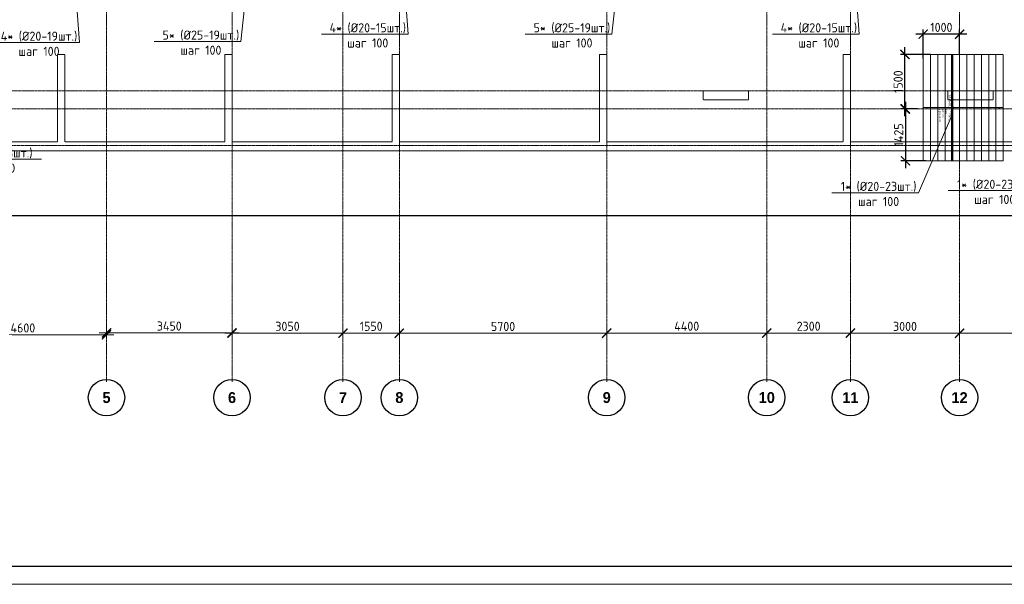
# Model space of a CAD drawing. Header units: millimetres. Extents: x -56135 to 1694203, y -446411 to -23139.
# Tile 127 of 256: x 683227 to 710294, y -140264 to -124746. Entities that reach past the tile are written whole.
import ezdxf
from ezdxf import colors
from ezdxf.entities.mleader import LeaderData, LeaderLine
from ezdxf.enums import TextEntityAlignment as Align
from ezdxf.math import Vec2, Vec3

# ---------------------------------------------------------------- set-up
doc = ezdxf.new("R2010")
doc.units = ezdxf.units.MM
doc.set_wipeout_variables(frame=1)
for name, pattern in [('01 Штриховая _4 мм_', [6, 3.5, -2.5]), ('______5', [1100, 800, -100, 100, -100]), ('GOST2.303 4', [7, 5, -2, 0]), ('осевая', [50.8, 31.75, -6.35, 6.35, -6.35])]:
    doc.linetypes.add(name, pattern=pattern)
for name, color, linetype, lineweight in [('0 Фундамент', 5, 'Continuous', 30), ('АрмСтер', 2, 'Continuous', 50), ('контур распр. стерхней', 2, 'GOST2.303 4', 20), ('Оси', 40, '______5', 18), ('подоснова', 151, 'Continuous', 5), ('РАЗМЕРЫ', 1, 'Continuous', 9), ('СТЕНЫ', 3, 'Continuous', 30), ('ТОНКИЕ', 7, 'Continuous', 9)]:
    doc.layers.add(name, color=color, linetype=linetype, lineweight=lineweight)
doc.layers.add('АрмСтер_атрибуты', color=2, linetype='Continuous', lineweight=0, plot=False)
doc.layers.add('АрмСтер_невид', color=8, linetype='Continuous', lineweight=0, plot=False)
doc.layers.add('ТОЛСТЫЕ_ОСНОВНЫЕ', color=6, linetype='Continuous')
doc.styles.add('Century Gothic', font='GOTHIC.TTF')
doc.styles.add('GOST-2.304_Type-B', font='GOST_Common.ttf')
doc.styles.get("Standard").update_dxf_attribs({"font": 'arial.ttf'})
doc.styles.add('Аннотативный', font='arial.ttf')
doc.dimstyles.new('СПДС', dxfattribs={"dimscale": 100, "dimtxt": 2.5, "dimasz": 2.5, "dimexe": 1.25, "dimexo": 0, "dimtad": 1, "dimdec": 0, "dimtxsty": 'GOST-2.304_Type-B', "dimblk": 'ARCHTICK', "dimcen": 2.5, "dimdle": 2, "dimadec": 0, "dimazin": 2, "dimtfac": 0.75, "dimtdec": 0, "dimtmove": 1, "dimatfit": 3, "dimfxl": 1, "dimtolj": 1, "dimarcsym": 1})

# ---------------------------------------------------------------- blocks, each defined once
blk = doc.blocks.new('NSY101')
at = {"color": 0, "linetype": 'ByBlock', "lineweight": -2}
blk.add_circle((0, 0), 50, dxfattribs=at)
blk = doc.blocks.new('_ArchTick')
at = {"color": 0, "linetype": 'ByBlock', "const_width": 0.15}
blk.add_lwpolyline([(-0.5, -0.5), (0.5, 0.5)], dxfattribs=at)
blk = doc.blocks.new('*D1006')
at = {"layer": 'DEFPOINTS', "color": 0, "transparency": 16777216}
for p in [(483205, -133602), (487805, -133602), (487805, -133678)]:
    blk.add_point(p, dxfattribs=at)
at = {"layer": 'РАЗМЕРЫ', "color": 0, "lineweight": -2, "transparency": 16777216}
for p, q in [((483005, -133602), (488005, -133602)), ((483205, -133602), (483205, -133727)), ((487805, -133678), (487805, -133477))]:
    blk.add_line(p, q, dxfattribs=at)
at = {"layer": 'РАЗМЕРЫ', "color": 0, "lineweight": -2, "transparency": 16777216, "xscale": 250, "yscale": 250, "zscale": 250, "rotation": 180}
blk.add_blockref('_ArchTick', (483205, -133602), dxfattribs=at)
at = {"layer": 'РАЗМЕРЫ', "color": 0, "lineweight": -2, "transparency": 16777216, "xscale": 250, "yscale": 250, "zscale": 250}
blk.add_blockref('_ArchTick', (487805, -133602), dxfattribs=at)
at = {"layer": 'РАЗМЕРЫ', "color": 0, "transparency": 16777216, "insert": (485505, -133414), "char_height": 250, "attachment_point": 5, "style": 'GOST-2.304_Type-B'}
blk.add_mtext('\\A1;4600', dxfattribs=at)
blk = doc.blocks.new('*D1007')
at = {"layer": 'DEFPOINTS', "color": 0, "transparency": 16777216}
for p in [(487805, -133678), (491255, -133549), (491255, -133859)]:
    blk.add_point(p, dxfattribs=at)
at = {"layer": 'РАЗМЕРЫ', "color": 0, "lineweight": -2, "transparency": 16777216}
for p, q in [((487805, -133678), (487805, -133424)), ((491255, -133859), (491255, -133424)), ((487605, -133549), (491455, -133549))]:
    blk.add_line(p, q, dxfattribs=at)
at = {"layer": 'РАЗМЕРЫ', "color": 0, "lineweight": -2, "transparency": 16777216, "xscale": 250, "yscale": 250, "zscale": 250, "rotation": 180}
blk.add_blockref('_ArchTick', (487805, -133549), dxfattribs=at)
at = {"layer": 'РАЗМЕРЫ', "color": 0, "lineweight": -2, "transparency": 16777216, "xscale": 250, "yscale": 250, "zscale": 250}
blk.add_blockref('_ArchTick', (491255, -133549), dxfattribs=at)
at = {"layer": 'РАЗМЕРЫ', "color": 0, "transparency": 16777216, "insert": (489530, -133362), "char_height": 250, "attachment_point": 5, "style": 'GOST-2.304_Type-B'}
blk.add_mtext('\\A1;3450', dxfattribs=at)
blk = doc.blocks.new('*D1008')
at = {"layer": 'DEFPOINTS', "color": 0, "transparency": 16777216}
for p in [(494305, -133557), (491255, -133859), (494305, -133774)]:
    blk.add_point(p, dxfattribs=at)
at = {"layer": 'РАЗМЕРЫ', "color": 0, "lineweight": -2, "transparency": 16777216}
for p, q in [((491255, -133859), (491255, -133432)), ((494305, -133774), (494305, -133432)), ((491055, -133557), (494505, -133557))]:
    blk.add_line(p, q, dxfattribs=at)
at = {"layer": 'РАЗМЕРЫ', "color": 0, "lineweight": -2, "transparency": 16777216, "xscale": 250, "yscale": 250, "zscale": 250, "rotation": 180}
blk.add_blockref('_ArchTick', (491255, -133557), dxfattribs=at)
at = {"layer": 'РАЗМЕРЫ', "color": 0, "lineweight": -2, "transparency": 16777216, "xscale": 250, "yscale": 250, "zscale": 250}
blk.add_blockref('_ArchTick', (494305, -133557), dxfattribs=at)
at = {"layer": 'РАЗМЕРЫ', "color": 0, "transparency": 16777216, "insert": (492780, -133369), "char_height": 250, "attachment_point": 5, "style": 'GOST-2.304_Type-B'}
blk.add_mtext('\\A1;3050', dxfattribs=at)
blk = doc.blocks.new('*D1009')
at = {"layer": 'DEFPOINTS', "color": 0, "transparency": 16777216}
for p in [(495855, -133557), (494305, -133774), (495855, -133821)]:
    blk.add_point(p, dxfattribs=at)
at = {"layer": 'РАЗМЕРЫ', "color": 0, "lineweight": -2, "transparency": 16777216}
for p, q in [((494305, -133774), (494305, -133432)), ((495855, -133821), (495855, -133432)), ((494105, -133557), (496055, -133557))]:
    blk.add_line(p, q, dxfattribs=at)
at = {"layer": 'РАЗМЕРЫ', "color": 0, "lineweight": -2, "transparency": 16777216, "xscale": 250, "yscale": 250, "zscale": 250, "rotation": 180}
blk.add_blockref('_ArchTick', (494305, -133557), dxfattribs=at)
at = {"layer": 'РАЗМЕРЫ', "color": 0, "lineweight": -2, "transparency": 16777216, "xscale": 250, "yscale": 250, "zscale": 250}
blk.add_blockref('_ArchTick', (495855, -133557), dxfattribs=at)
at = {"layer": 'РАЗМЕРЫ', "color": 0, "transparency": 16777216, "insert": (495080, -133369), "char_height": 250, "attachment_point": 5, "style": 'GOST-2.304_Type-B'}
blk.add_mtext('\\A1;1550', dxfattribs=at)
blk = doc.blocks.new('*D1010')
at = {"layer": 'DEFPOINTS', "color": 0, "transparency": 16777216}
for p in [(501555, -133561), (495855, -133821), (501555, -133840)]:
    blk.add_point(p, dxfattribs=at)
at = {"layer": 'РАЗМЕРЫ', "color": 0, "lineweight": -2, "transparency": 16777216}
for p, q in [((495855, -133821), (495855, -133436)), ((501555, -133840), (501555, -133436)), ((495655, -133561), (501755, -133561))]:
    blk.add_line(p, q, dxfattribs=at)
at = {"layer": 'РАЗМЕРЫ', "color": 0, "lineweight": -2, "transparency": 16777216, "xscale": 250, "yscale": 250, "zscale": 250, "rotation": 180}
blk.add_blockref('_ArchTick', (495855, -133561), dxfattribs=at)
at = {"layer": 'РАЗМЕРЫ', "color": 0, "lineweight": -2, "transparency": 16777216, "xscale": 250, "yscale": 250, "zscale": 250}
blk.add_blockref('_ArchTick', (501555, -133561), dxfattribs=at)
at = {"layer": 'РАЗМЕРЫ', "color": 0, "transparency": 16777216, "insert": (498705, -133373), "char_height": 250, "attachment_point": 5, "style": 'GOST-2.304_Type-B'}
blk.add_mtext('\\A1;5700', dxfattribs=at)
blk = doc.blocks.new('*D1011')
at = {"layer": 'DEFPOINTS', "color": 0, "transparency": 16777216}
for p in [(505955, -133554), (501555, -133840), (505955, -133736)]:
    blk.add_point(p, dxfattribs=at)
at = {"layer": 'РАЗМЕРЫ', "color": 0, "lineweight": -2, "transparency": 16777216}
for p, q in [((501555, -133840), (501555, -133429)), ((505955, -133736), (505955, -133429)), ((501355, -133554), (506155, -133554))]:
    blk.add_line(p, q, dxfattribs=at)
at = {"layer": 'РАЗМЕРЫ', "color": 0, "lineweight": -2, "transparency": 16777216, "xscale": 250, "yscale": 250, "zscale": 250, "rotation": 180}
blk.add_blockref('_ArchTick', (501555, -133554), dxfattribs=at)
at = {"layer": 'РАЗМЕРЫ', "color": 0, "lineweight": -2, "transparency": 16777216, "xscale": 250, "yscale": 250, "zscale": 250}
blk.add_blockref('_ArchTick', (505955, -133554), dxfattribs=at)
at = {"layer": 'РАЗМЕРЫ', "color": 0, "transparency": 16777216, "insert": (503755, -133366), "char_height": 250, "attachment_point": 5, "style": 'GOST-2.304_Type-B'}
blk.add_mtext('\\A1;4400', dxfattribs=at)
blk = doc.blocks.new('*D1012')
at = {"layer": 'DEFPOINTS', "color": 0, "transparency": 16777216}
for p in [(508255, -133554), (505955, -133736), (508255, -133793)]:
    blk.add_point(p, dxfattribs=at)
at = {"layer": 'РАЗМЕРЫ', "color": 0, "lineweight": -2, "transparency": 16777216}
for p, q in [((505955, -133736), (505955, -133429)), ((508255, -133793), (508255, -133429)), ((505755, -133554), (508455, -133554))]:
    blk.add_line(p, q, dxfattribs=at)
at = {"layer": 'РАЗМЕРЫ', "color": 0, "lineweight": -2, "transparency": 16777216, "xscale": 250, "yscale": 250, "zscale": 250, "rotation": 180}
blk.add_blockref('_ArchTick', (505955, -133554), dxfattribs=at)
at = {"layer": 'РАЗМЕРЫ', "color": 0, "lineweight": -2, "transparency": 16777216, "xscale": 250, "yscale": 250, "zscale": 250}
blk.add_blockref('_ArchTick', (508255, -133554), dxfattribs=at)
at = {"layer": 'РАЗМЕРЫ', "color": 0, "transparency": 16777216, "insert": (507105, -133366), "char_height": 250, "attachment_point": 5, "style": 'GOST-2.304_Type-B'}
blk.add_mtext('\\A1;2300', dxfattribs=at)
blk = doc.blocks.new('*D1013')
at = {"layer": 'DEFPOINTS', "color": 0, "transparency": 16777216}
for p in [(511255, -133558), (508255, -133793), (511255, -133811)]:
    blk.add_point(p, dxfattribs=at)
at = {"layer": 'РАЗМЕРЫ', "color": 0, "lineweight": -2, "transparency": 16777216}
for p, q in [((508255, -133793), (508255, -133433)), ((511255, -133811), (511255, -133433)), ((508055, -133558), (511455, -133558))]:
    blk.add_line(p, q, dxfattribs=at)
at = {"layer": 'РАЗМЕРЫ', "color": 0, "lineweight": -2, "transparency": 16777216, "xscale": 250, "yscale": 250, "zscale": 250, "rotation": 180}
blk.add_blockref('_ArchTick', (508255, -133558), dxfattribs=at)
at = {"layer": 'РАЗМЕРЫ', "color": 0, "lineweight": -2, "transparency": 16777216, "xscale": 250, "yscale": 250, "zscale": 250}
blk.add_blockref('_ArchTick', (511255, -133558), dxfattribs=at)
at = {"layer": 'РАЗМЕРЫ', "color": 0, "transparency": 16777216, "insert": (509755, -133371), "char_height": 250, "attachment_point": 5, "style": 'GOST-2.304_Type-B'}
blk.add_mtext('\\A1;3000', dxfattribs=at)
blk = doc.blocks.new('*D1014')
at = {"layer": 'DEFPOINTS', "color": 0, "transparency": 16777216}
for p in [(515055, -133560), (511255, -133811), (515055, -134097)]:
    blk.add_point(p, dxfattribs=at)
at = {"layer": 'РАЗМЕРЫ', "color": 0, "lineweight": -2, "transparency": 16777216}
for p, q in [((511255, -133811), (511255, -133435)), ((515055, -134097), (515055, -133435)), ((511055, -133560), (515255, -133560))]:
    blk.add_line(p, q, dxfattribs=at)
at = {"layer": 'РАЗМЕРЫ', "color": 0, "lineweight": -2, "transparency": 16777216, "xscale": 250, "yscale": 250, "zscale": 250, "rotation": 180}
blk.add_blockref('_ArchTick', (511255, -133560), dxfattribs=at)
at = {"layer": 'РАЗМЕРЫ', "color": 0, "lineweight": -2, "transparency": 16777216, "xscale": 250, "yscale": 250, "zscale": 250}
blk.add_blockref('_ArchTick', (515055, -133560), dxfattribs=at)
at = {"layer": 'РАЗМЕРЫ', "color": 0, "transparency": 16777216, "insert": (513155, -133372), "char_height": 250, "attachment_point": 5, "style": 'GOST-2.304_Type-B'}
blk.add_mtext('\\A1;3800', dxfattribs=at)
blk = doc.blocks.new('*U43')
at = {"layer": 'ТОЛСТЫЕ_ОСНОВНЫЕ', "color": 6}
blk.add_lwpolyline([(20, 5), (886, 5), (886, 415), (20, 415)], close=True, dxfattribs=at)
at = {"layer": 'ТОНКИЕ'}
blk.add_lwpolyline([(0, 0), (891, 0), (891, 420), (0, 420)], close=True, dxfattribs=at)
blk = doc.blocks.new('_None')
blk = doc.blocks.new('*U1126')
at = {"layer": 'АрмСтер_невид', "ltscale": 100}
for p, q in [((-1463, 1400), (1462, 1400)), ((-1463, 1200), (1462, 1200)), ((-1463, 1000), (1462, 1000)), ((-1463, 800), (1462, 800)), ((-1463, 600), (1462, 600)), ((-1463, 400), (1462, 400)), ((-1463, 200), (1462, 200)), ((-1463, -200), (1462, -200)), ((-1463, -400), (1462, -400)), ((-1463, -600), (1462, -600)), ((-1463, -800), (1462, -800))]:
    blk.add_line(p, q, dxfattribs=at)
at = {"layer": 'РАЗМЕРЫ'}
for p, q in [((112, 1400), (-112, 1400)), ((112, -800), (-112, -800))]:
    blk.add_line(p, q, dxfattribs=at)
at = {"layer": 'РАЗМЕРЫ', "ltscale": 15}
blk.add_line((0, -800), (0, 1400), dxfattribs=at)
at = {"layer": 'РАЗМЕРЫ'}
for points in [[(0, 1400), (21, 1275), (-21, 1275)], [(0, -800), (21, -675), (-21, -675)]]:
    blk.add_solid(points, dxfattribs=at)
at = {"layer": 'АрмСтер_атрибуты', "color": 215, "ltscale": 15, "style": 'Аннотативный'}
for s, p in [('шаг', (51, -194)), ('n=', (51, -285)), ('Lр=', (50, -368))]:
    blk.add_text(s, height=50, dxfattribs=at).set_placement(p)
at = {"layer": 'АрмСтер_атрибуты', "color": 215, "style": 'Аннотативный'}
for tag, p, flags in [('КОЛ', (138, -285), 8), ('ШАГ', (191, -194), 10), ('ШИРИНА', (173, -368), 8)]:
    blk.add_attdef(tag, p, '', height=50, dxfattribs=dict(at, flags=flags))
at = {"layer": 'АрмСтер_атрибуты', "flags": 9}
for tag, p in [('ОБОЗНАЧЕНИЕ', (-1034, -1124)), ('МАССА', (-1034, -1010))]:
    blk.add_attdef(tag, p, '', height=75, dxfattribs=at)
at = {"linetype": 'Continuous', "lineweight": 0}
blk.add_wipeout([(35, 0), (28, 21), (11, 33), (-11, 33), (-28, 21), (-35, 0), (-28, -21), (-11, -33), (11, -33), (28, -21)], dxfattribs=at)
at = {"color": 0, "linetype": 'ByBlock', "lineweight": -2, "ltscale": 100}
blk.add_line((-1463, 0), (1462, 0), dxfattribs=at)
at = {"layer": 'АрмСтер_невид', "ltscale": 100}
blk.add_line((-1463, 0), (1462, 0), dxfattribs=at)
at = {"layer": 'РАЗМЕРЫ'}
blk.add_circle((0, 0), 35, dxfattribs=at)
at = {"layer": 'АрмСтер_атрибуты', "style": 'Аннотативный', "flags": 8}
blk.add_attdef('ПОЗ', (110, 30), '', height=75, dxfattribs=at)
blk.add_attdef('НАИМЕНОВАНИЕ', text='', height=75, dxfattribs=at).set_placement((0, -29), align=Align.TOP_CENTER)
blk = doc.blocks.new('*D1353')
at = {"layer": 'DEFPOINTS', "color": 0, "transparency": 16777216}
for p in [(707906, -127199), (707577, -128624), (708134, -128624)]:
    blk.add_point(p, dxfattribs=at)
at = {"layer": 'РАЗМЕРЫ', "color": 0, "lineweight": -2, "transparency": 16777216}
for p, q in [((707906, -127199), (707452, -127199)), ((707577, -126999), (707577, -128824)), ((708134, -128624), (707452, -128624))]:
    blk.add_line(p, q, dxfattribs=at)
at = {"layer": 'РАЗМЕРЫ', "color": 0, "lineweight": -2, "transparency": 16777216, "xscale": 250, "yscale": 250, "zscale": 250}
for p, rotation in [((707577, -127199), 90), ((707577, -128624), 270)]:
    blk.add_blockref('_ArchTick', p, dxfattribs=dict(at, rotation=rotation))
at = {"layer": 'РАЗМЕРЫ', "color": 0, "transparency": 16777216, "insert": (707390, -127912), "char_height": 250, "attachment_point": 5, "rotation": 90, "style": 'GOST-2.304_Type-B'}
blk.add_mtext('\\A1;1425', dxfattribs=at)
blk = doc.blocks.new('*D1354')
at = {"layer": 'DEFPOINTS', "color": 0, "transparency": 16777216}
for p in [(707564, -125699), (708264, -125699), (707906, -127199)]:
    blk.add_point(p, dxfattribs=at)
at = {"layer": 'РАЗМЕРЫ', "color": 0, "lineweight": -2, "transparency": 16777216}
for p, q in [((707564, -127399), (707564, -125499)), ((708264, -125699), (707439, -125699)), ((707906, -127199), (707439, -127199))]:
    blk.add_line(p, q, dxfattribs=at)
at = {"layer": 'РАЗМЕРЫ', "color": 0, "lineweight": -2, "transparency": 16777216, "xscale": 250, "yscale": 250, "zscale": 250}
for p, rotation in [((707564, -125699), 90), ((707564, -127199), 270)]:
    blk.add_blockref('_ArchTick', p, dxfattribs=dict(at, rotation=rotation))
at = {"layer": 'РАЗМЕРЫ', "color": 0, "transparency": 16777216, "insert": (707376, -126449), "char_height": 250, "attachment_point": 5, "rotation": 90, "style": 'GOST-2.304_Type-B'}
blk.add_mtext('\\A1;1500', dxfattribs=at)
blk = doc.blocks.new('*D1355')
at = {"layer": 'DEFPOINTS', "color": 0, "transparency": 16777216}
for p in [(708064, -125143), (708064, -125813), (709064, -125699)]:
    blk.add_point(p, dxfattribs=at)
at = {"layer": 'РАЗМЕРЫ', "color": 0, "lineweight": -2, "transparency": 16777216}
for p, q in [((708064, -125813), (708064, -125018)), ((709064, -125699), (709064, -125018)), ((709264, -125143), (707864, -125143))]:
    blk.add_line(p, q, dxfattribs=at)
at = {"layer": 'РАЗМЕРЫ', "color": 0, "lineweight": -2, "transparency": 16777216, "xscale": 250, "yscale": 250, "zscale": 250, "rotation": 180}
blk.add_blockref('_ArchTick', (708064, -125143), dxfattribs=at)
at = {"layer": 'РАЗМЕРЫ', "color": 0, "lineweight": -2, "transparency": 16777216, "xscale": 250, "yscale": 250, "zscale": 250}
blk.add_blockref('_ArchTick', (709064, -125143), dxfattribs=at)
at = {"layer": 'РАЗМЕРЫ', "color": 0, "transparency": 16777216, "insert": (708564, -124956), "char_height": 250, "attachment_point": 5, "style": 'GOST-2.304_Type-B'}
blk.add_mtext('\\A1;1000', dxfattribs=at)
blk = doc.blocks.new('стены  тп')
at = {"layer": 'СТЕНЫ', "color": 251, "linetype": '01 Штриховая _4 мм_', "lineweight": 0, "true_color": 0x636466}
for p, q in [((554912, -336026, 3100), (554712, -336026, 3100)), ((554712, -336026, 3100), (554712, -338426, 3100)), ((554912, -338426, 3100), (554912, -336026, 3100)), ((559392, -336026, 3100), (559312, -336026, 3100)), ((559312, -336026, 3100), (559312, -338426, 3100)), ((559512, -336026, 3100), (559392, -336026, 3100)), ((559512, -336146, 3100), (559512, -336026, 3100)), ((559512, -338426, 3100), (559512, -336146, 3100)), ((564112, -336026, 3100), (563912, -336026, 3100)), ((563912, -336026, 3100), (563912, -336146, 3100)), ((563912, -336146, 3100), (563912, -338426, 3100)), ((564112, -336146, 3100), (564112, -336026, 3100)), ((564112, -338426, 3100), (564112, -336146, 3100)), ((569692, -336026, 3100), (569612, -336026, 3100)), ((569612, -336026, 3100), (569612, -336146, 3100)), ((569612, -336146, 3100), (569612, -338426, 3100)), ((569812, -336026, 3100), (569692, -336026, 3100)), ((569812, -338426, 3100), (569812, -336026, 3100)), ((576512, -336026, 3100), (576312, -336026, 3100)), ((576312, -336026, 3100), (576312, -336146, 3100)), ((576312, -336146, 3100), (576312, -338426, 3100)), ((576512, -336146, 3100), (576512, -336026, 3100)), ((576512, -338426, 3100), (576512, -336146, 3100)), ((572713, -337026, 3100), (572463, -337026, 3100)), ((572463, -337026, 3100), (572463, -337276, 3100)), ((572833, -337026, 3100), (572713, -337026, 3100)), ((573713, -337026, 3100), (572833, -337026, 3100)), ((573713, -337276, 3100), (573713, -337026, 3100)), ((579312, -337026, 3100), (579187, -337026, 3100)), ((579187, -337026, 3100), (579187, -337276, 3100)), ((580192, -337026, 3100), (579312, -337026, 3100)), ((580312, -337026, 3100), (580192, -337026, 3100)), ((580437, -337026, 3100), (580312, -337026, 3100)), ((580437, -337276, 3100), (580437, -337026, 3100)), ((572463, -337276, 3100), (572713, -337276, 3100)), ((572713, -337276, 3100), (573543, -337276, 3100)), ((573543, -337276, 3100), (573663, -337276, 3100)), ((573663, -337276, 3100), (573713, -337276, 3100)), ((579187, -337276, 3100), (579312, -337276, 3100)), ((579312, -337276, 3100), (580192, -337276, 3100)), ((580192, -337276, 3100), (580312, -337276, 3100)), ((580312, -337276, 3100), (580437, -337276, 3100)), ((554712, -338426, 3100), (546812, -338426, 3100)), ((559312, -338426, 3100), (554912, -338426, 3100)), ((560912, -338426, 3100), (559512, -338426, 3100)), ((561032, -338426, 3100), (560912, -338426, 3100)), ((562432, -338426, 3100), (561032, -338426, 3100)), ((562552, -338426, 3100), (562432, -338426, 3100)), ((563912, -338426, 3100), (562552, -338426, 3100)), ((565812, -338426, 3100), (564112, -338426, 3100)), ((565932, -338426, 3100), (565812, -338426, 3100)), ((567632, -338426, 3100), (565932, -338426, 3100)), ((567752, -338426, 3100), (567632, -338426, 3100)), ((569612, -338426, 3100), (567752, -338426, 3100)), ((573542, -338426, 3100), (569812, -338426, 3100)), ((573662, -338426, 3100), (573542, -338426, 3100)), ((576312, -338426, 3100), (573662, -338426, 3100)), ((578212, -338426, 3100), (576512, -338426, 3100)), ((578332, -338426, 3100), (578212, -338426, 3100)), ((580192, -338426, 3100), (578332, -338426, 3100)), ((580312, -338426, 3100), (580192, -338426, 3100)), ((583112, -338426, 3100), (580312, -338426, 3100)), ((552312, -338676, 3100), (561812, -338676, 3100)), ((561812, -338676, 3100), (562062, -338676, 3100)), ((562062, -338676, 3100), (563912, -338676, 3100)), ((563912, -338676, 3100), (564162, -338676, 3100)), ((564162, -338676, 3100), (589512, -338676, 3100))]:
    blk.add_line(p, q, dxfattribs=at)
blk = doc.blocks.new('оси 2.2-2.3')
at = {"layer": 'Оси', "color": 16, "linetype": 'осевая', "lineweight": 0, "transparency": 33554687}
for p, q in [((487804.9, -104267.9), (487804.9, -134893.5)), ((491254.9, -104267.9), (491254.9, -134893.5)), ((494304.9, -104267.9), (494304.9, -134893.5)), ((495854.9, -104267.9), (495854.9, -134893.5)), ((501554.9, -104267.9), (501554.9, -134893.5)), ((505954.9, -104267.9), (505954.9, -134893.5)), ((508254.9, -104267.9), (508254.9, -134893.5)), ((511254.9, -104267.9), (511254.9, -134893.5)), ((468653.8, -126895.4), (523707.4, -126895.4)), ((468076.3, -127395.4), (524372.9, -127395.4)), ((468076.3, -128395.4), (524372.9, -128395.4))]:
    blk.add_line(p, q, dxfattribs=at)
at = {"layer": 'Оси', "color": 16, "linetype": 'Continuous', "lineweight": 25, "transparency": 33554687, "xscale": 9.999999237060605, "yscale": 9.999999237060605, "zscale": 9.999999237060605}
for p in [(487804.4, -135329.4), (491254.4, -135329.4), (494304.4, -135329.4), (495854.4, -135329.4), (501554.4, -135329.4), (505954.4, -135329.4), (508254.4, -135329.4), (511254.4, -135329.4)]:
    blk.add_blockref('NSY101', p, dxfattribs=at)
at = {"layer": 'Оси', "color": 16, "linetype": 'Continuous', "lineweight": 25, "transparency": 33554687, "char_height": 300, "attachment_point": 5, "style": 'Century Gothic'}
for s, insert, width in [('\\A1;{\\fCentury Gothic|i0|b1;\\H300.000000;\\W1.000000;\\C16;5}\\P', (487804.4, -135329.4), 385), ('\\A1;{\\fCentury Gothic|i0|b1;\\H300.000000;\\W1.000000;\\C16;6}\\P', (491254.4, -135329.4), 385), ('\\A1;{\\fCentury Gothic|i0|b1;\\H300.000000;\\W1.000000;\\C16;7}\\P', (494304.4, -135329.4), 385), ('\\A1;{\\fCentury Gothic|i0|b1;\\H300.000000;\\W1.000000;\\C16;8}\\P', (495854.4, -135329.4), 385), ('\\A1;{\\fCentury Gothic|i0|b1;\\H300.000000;\\W1.000000;\\C16;9}\\P', (501554.4, -135329.4), 385), ('\\A1;{\\fCentury Gothic|i0|b1;\\H300.000000;\\W1.000000;\\C16;10}\\P', (505954.4, -135329.4), 620), ('\\A1;{\\fCentury Gothic|i0|b1;\\H300.000000;\\W1.000000;\\C16;11}\\P', (508254.4, -135329.4), 620), ('\\A1;{\\fCentury Gothic|i0|b1;\\H300.000000;\\W1.000000;\\C16;12}\\P', (511254.4, -135329.4), 620)]:
    blk.add_mtext(s, dxfattribs=dict(at, insert=insert, width=width))
at = {"layer": 'РАЗМЕРЫ', "color": 1}
for base, p1, p2, picture, middle in [((487804.9, -133601.8), (483204.9, -133601.8), (487804.9, -133678.2), '*D1006', (485504.9, -133414.3)), ((491254.9, -133549.1), (487804.9, -133678.2), (491254.9, -133859), '*D1007', (489529.9, -133361.6)), ((494304.9, -133556.8), (491254.9, -133859), (494304.9, -133773.7), '*D1008', (492779.9, -133369.3)), ((495854.9, -133556.8), (494304.9, -133773.7), (495854.9, -133821.2), '*D1009', (495079.9, -133369.3)), ((501554.9, -133560.6), (495854.9, -133821.2), (501554.9, -133840.5), '*D1010', (498704.9, -133373.1)), ((505954.9, -133553.8), (501554.9, -133840.5), (505954.9, -133736.2), '*D1011', (503754.9, -133366.3)), ((508254.9, -133553.8), (505954.9, -133736.2), (508254.9, -133793.3), '*D1012', (507104.9, -133366.3)), ((511254.9, -133558.4), (508254.9, -133793.3), (511254.9, -133811.5), '*D1013', (509754.9, -133370.9)), ((515054.9, -133559.9), (511254.9, -133811.5), (515054.9, -134096.6), '*D1014', (513154.9, -133372.4))]:
    dim = blk.add_linear_dim(base=base, p1=p1, p2=p2, dimstyle='СПДС', dxfattribs=at)
    dim.commit()
    dim.dimension.update_dxf_attribs({"geometry": picture, "text_midpoint": middle})

msp = doc.modelspace()

# ---------------------------------------------------------------- linework, layer by layer
at = {"layer": '0 Фундамент'}
msp.add_lwpolyline([(671964.1, -105949.2), (671964.1, -130129.2), (719614.1, -130129.2), (719614.1, -126049.2), (721094.1, -126049.2), (721094.1, -117449.2), (719614.1, -117449.2), (719614.1, -105949.2), (671964.1, -105949.2)], dxfattribs=at)
at = {"layer": 'контур распр. стерхней', "linetype": '01 Штриховая _4 мм_'}
msp.add_lwpolyline([(708064.3, -128624.2), (708064.3, -125699.2), (710264.3, -125699.2), (710264.3, -128624.2)], close=True, dxfattribs=at)

# ---------------------------------------------------------------- block references
at = {"xscale": 100, "yscale": 100, "zscale": 100}
msp.add_blockref('*U43', (661089.5, -140263.7), dxfattribs=at)
at = {"layer": 'РАЗМЕРЫ', "color": 1}
msp.add_blockref('оси 2.2-2.3', (197809.4, 196.2), dxfattribs=at)

# ---------------------------------------------------------------- leaders
at = {"layer": 'подоснова', "color": 6, "ltscale": 0.3}
ml = msp.add_multileader_mtext('Standard', dxfattribs=at)
ml.set_content('5* (%%C25-19шт.)\\Pшаг 100', color=6, style='GOST-2.304_Type-B')
ml.set_leader_properties(color=256, linetype='ByLayer', lineweight=15)
ml.set_arrow_properties(name='NONE')
ml.build(insert=Vec2(0, 0))
ml.multileader.update_dxf_attribs({"text_left_attachment_type": 6, "text_right_attachment_type": 6, "dogleg_length": 0.1, "arrow_head_size": 18})
ctx = ml.context
ctx.base_point, ctx.char_height, ctx.arrow_head_size, ctx.landing_gap_size, ctx.plane_origin = Vec3(687110.1, -125343.3, 3.6), 250, 18, 20, Vec3(679003.2, -123042.2, 3.6)
ctx.left_attachment, ctx.right_attachment, ctx.text_align_type = 6, 6, 1
notes = []
notes.append((ctx, [(1, (1, 1, 0), (689307.1, -125343.3, 3.6), (-1, 0), 0.1, [(0, [(689664.3, -122061.7, 3.6)], 0, [])])]))
ctx.mtext.insert, ctx.mtext.alignment, ctx.mtext.flow_direction = Vec3(688208.5, -125043.3, 3.6), 2, 5
ml = msp.add_multileader_mtext('Standard', dxfattribs=at)
ml.set_content('4* (%%C20-15шт.)\\Pшаг 100', color=6, style='GOST-2.304_Type-B')
ml.set_leader_properties(color=256, linetype='ByLayer', lineweight=15)
ml.set_arrow_properties(name='NONE')
ml.build(insert=Vec2(0, 0))
ml.multileader.update_dxf_attribs({"text_left_attachment_type": 6, "text_right_attachment_type": 6, "dogleg_length": 0.1, "arrow_head_size": 18})
ctx = ml.context
ctx.base_point, ctx.char_height, ctx.arrow_head_size, ctx.landing_gap_size, ctx.plane_origin = Vec3(691685.1, -125143.3, 3.6), 250, 18, 20, Vec3(683603.2, -122842.2, 3.6)
ctx.left_attachment, ctx.right_attachment, ctx.text_align_type = 6, 6, 1
notes.append((ctx, [(1, (1, 1, 0), (693907.1, -125143.3, 3.6), (-1, 0), 0.1, [(0, [(693664.3, -121861.7, 3.6)], 0, [])])]))
ctx.mtext.insert, ctx.mtext.alignment, ctx.mtext.flow_direction = Vec3(692796, -124843.3, 3.6), 2, 5
ml = msp.add_multileader_mtext('Standard', dxfattribs=at)
ml.set_content('5* (%%C25-19шт.)\\Pшаг 100', color=6, style='GOST-2.304_Type-B')
ml.set_leader_properties(color=256, linetype='ByLayer', lineweight=15)
ml.set_arrow_properties(name='NONE')
ml.build(insert=Vec2(0, 0))
ml.multileader.update_dxf_attribs({"text_left_attachment_type": 6, "text_right_attachment_type": 6, "dogleg_length": 0.1, "arrow_head_size": 18})
ctx = ml.context
ctx.base_point, ctx.char_height, ctx.arrow_head_size, ctx.landing_gap_size, ctx.plane_origin = Vec3(697310.1, -125143.3, 3.6), 250, 18, 20, Vec3(689203.2, -122842.2, 3.6)
ctx.left_attachment, ctx.right_attachment, ctx.text_align_type = 6, 6, 1
notes.append((ctx, [(1, (1, 1, 0), (699507.1, -125143.3, 3.6), (-1, 0), 0.1, [(0, [(699864.3, -121861.7, 3.6)], 0, [])])]))
ctx.mtext.insert, ctx.mtext.alignment, ctx.mtext.flow_direction = Vec3(698408.5, -124843.3, 3.6), 2, 5
ml = msp.add_multileader_mtext('Standard', dxfattribs=at)
ml.set_content('4* (%%C20-15шт.)\\Pшаг 100', color=6, style='GOST-2.304_Type-B')
ml.set_leader_properties(color=256, linetype='ByLayer', lineweight=15)
ml.set_arrow_properties(name='NONE')
ml.build(insert=Vec2(0, 0))
ml.multileader.update_dxf_attribs({"text_left_attachment_type": 6, "text_right_attachment_type": 6, "dogleg_length": 0.1, "arrow_head_size": 18})
ctx = ml.context
ctx.base_point, ctx.char_height, ctx.arrow_head_size, ctx.landing_gap_size, ctx.plane_origin = Vec3(704085.1, -125143.3, 3.6), 250, 18, 20, Vec3(696003.2, -122842.2, 3.6)
ctx.left_attachment, ctx.right_attachment, ctx.text_align_type = 6, 6, 1
notes.append((ctx, [(1, (1, 1, 0), (706307.1, -125143.3, 3.6), (-1, 0), 0.1, [(0, [(706064.3, -121861.7, 3.6)], 0, [])])]))
ctx.mtext.insert, ctx.mtext.alignment, ctx.mtext.flow_direction = Vec3(705196, -124843.3, 3.6), 2, 5
ml = msp.add_multileader_mtext('Standard', dxfattribs=at)
ml.set_content('4* (%%C20-19шт.)\\Pшаг 100', color=6, style='GOST-2.304_Type-B')
ml.set_leader_properties(color=256, linetype='ByLayer', lineweight=15)
ml.set_arrow_properties(name='NONE')
ml.build(insert=Vec2(0, 0))
ml.multileader.update_dxf_attribs({"text_left_attachment_type": 6, "text_right_attachment_type": 6, "dogleg_length": 0.1, "arrow_head_size": 18})
ctx = ml.context
ctx.base_point, ctx.char_height, ctx.arrow_head_size, ctx.landing_gap_size, ctx.plane_origin = Vec3(682648.6, -125373.2, 7.1), 250, 18, 20, Vec3(674566.7, -123072, 7.1)
ctx.left_attachment, ctx.right_attachment, ctx.text_align_type = 6, 6, 1
notes.append((ctx, [(1, (1, 1, 0), (684870.5, -125373.2, 7.1), (-1, 0), 0.1, [(0, [(684627.8, -122091.5, 7.1)], 0, [])])]))
ctx.mtext.insert, ctx.mtext.alignment, ctx.mtext.flow_direction = Vec3(683759.5, -125073.2, 7.1), 2, 5
ml = msp.add_multileader_mtext('Standard', dxfattribs=at)
ml.set_content('1* (%%C20-23шт.)\\Pшаг 100', color=6, style='GOST-2.304_Type-B')
ml.set_leader_properties(color=256, linetype='ByLayer', lineweight=15)
ml.set_arrow_properties(name='NONE')
ml.build(insert=Vec2(0, 0))
ml.multileader.update_dxf_attribs({"text_left_attachment_type": 6, "text_right_attachment_type": 6, "dogleg_length": 0.1, "arrow_head_size": 18})
ctx = ml.context
ctx.base_point, ctx.char_height, ctx.arrow_head_size, ctx.landing_gap_size, ctx.plane_origin = Vec3(681442, -128582.7, 3.6), 250, 18, 20, Vec3(669017, -128298, 3.6)
ctx.left_attachment, ctx.right_attachment, ctx.text_align_type = 6, 6, 1
notes.append((ctx, [(0, (1, 1, 0), (681441.9, -128582.7, 3.6), (1, 0), 0.1, [(0, [(679078.1, -127317.5, 3.6)], 0, [])])]))
ctx.mtext.insert, ctx.mtext.alignment, ctx.mtext.flow_direction = Vec3(682540.4, -128282.7, 3.6), 2, 5
ml = msp.add_multileader_mtext('Standard', dxfattribs=at)
ml.set_content('1* (%%C20-23шт.)\\Pшаг 100', color=6, style='GOST-2.304_Type-B')
ml.set_leader_properties(color=256, linetype='ByLayer', lineweight=15)
ml.set_arrow_properties(name='NONE')
ml.build(insert=Vec2(0, 0))
ml.multileader.update_dxf_attribs({"text_left_attachment_type": 6, "text_right_attachment_type": 6, "dogleg_length": 0.1, "arrow_head_size": 18})
ctx = ml.context
ctx.base_point, ctx.char_height, ctx.arrow_head_size, ctx.landing_gap_size, ctx.plane_origin = Vec3(708933.7, -129443.9, 3.6), 250, 18, 20, Vec3(702417, -129298, 3.6)
ctx.left_attachment, ctx.right_attachment, ctx.text_align_type = 6, 6, 1
notes.append((ctx, [(1, (1, 1, 0), (711130.6, -129443.9, 3.6), (-1, 0), 0.1, [(0, [(712478.1, -128317.5, 3.6)], 0, [])])]))
ctx.mtext.insert, ctx.mtext.alignment, ctx.mtext.flow_direction = Vec3(710032.1, -129143.9, 3.6), 2, 5
for ctx, leaders in notes:
    for number, flags, end, landing, length, lines in leaders:
        leader = LeaderData()
        leader.index, (leader.has_last_leader_line, leader.has_dogleg_vector, leader.attachment_direction) = number, flags
        leader.last_leader_point, leader.dogleg_vector, leader.dogleg_length = Vec3(end), Vec3(landing), length
        for number, points, colour, breaks in lines:
            line = LeaderLine()
            line.index, line.vertices, line.color, line.breaks = number, Vec3.list(points), colors.encode_raw_color(colour), breaks
            leader.lines.append(line)
        ctx.leaders.append(leader)

# ---------------------------------------------------------------- next in the draw order: block references
at = {"layer": 'АрмСтер', "ltscale": 15}
ref = msp.add_blockref('*U1126', (708864.3, -127161.7), dxfattribs=dict(at, rotation=270))
ref.add_attrib('НАИМЕНОВАНИЕ', '12-A-III, L=2925', dxfattribs={"layer": 'АрмСтер_атрибуты', "height": 75, "rotation": 270, "style": 'Аннотативный', "flags": 8}).set_placement((708835, -127161.7), align=Align.TOP_CENTER)
ref.add_attrib('КОЛ', '12.0', (708579.2, -127299.7), dxfattribs={"layer": 'АрмСтер_атрибуты', "color": 215, "height": 50, "rotation": 270, "style": 'Аннотативный', "flags": 8})
ref.add_attrib('ШИРИНА', '2200.0', (708496.5, -127334.5), dxfattribs={"layer": 'АрмСтер_атрибуты', "color": 215, "height": 50, "rotation": 270, "style": 'Аннотативный', "flags": 8})

# ---------------------------------------------------------------- next in the draw order: block references
at = {"layer": 'РАЗМЕРЫ'}
msp.add_blockref('стены  тп', (129552, 210326.6, -3100), dxfattribs=at)

# ---------------------------------------------------------------- next in the draw order: dimensions: what is measured, and where the dimension line sits
at = {"layer": 'РАЗМЕРЫ', "color": 1}
dim = msp.add_linear_dim(base=(708064.3, -125143.3), p1=(709064.3, -125699.2), p2=(708064.3, -125813.3), dimstyle='СПДС', dxfattribs=at)
dim.commit()
dim.dimension.update_dxf_attribs({"geometry": '*D1355', "text_midpoint": (708564.3, -124955.8)})
for base, p2, picture, middle in [((707563.7, -125699.2), (708264.3, -125699.2), '*D1354', (707376.2, -126449.2)), ((707577.4, -128624.2), (708133.7, -128624.2), '*D1353', (707389.9, -127911.7))]:
    dim = msp.add_linear_dim(base=base, p1=(707905.7, -127199.2), p2=p2, angle=90, dimstyle='СПДС', dxfattribs=at)
    dim.commit()
    dim.dimension.update_dxf_attribs({"geometry": picture, "text_midpoint": middle})

# ---------------------------------------------------------------- next in the draw order: leaders
at = {"layer": 'подоснова', "color": 6, "ltscale": 0.3}
ml = msp.add_multileader_mtext('Standard', dxfattribs=at)
ml.set_content('1* (%%C20-23шт.)\\Pшаг 100', color=6, style='GOST-2.304_Type-B')
ml.set_leader_properties(color=256, linetype='ByLayer', lineweight=15)
ml.set_arrow_properties(name='NONE')
ml.build(insert=Vec2(0, 0))
ml.multileader.update_dxf_attribs({"text_left_attachment_type": 6, "text_right_attachment_type": 6, "dogleg_length": 0.1, "arrow_head_size": 18})
ctx = ml.context
ctx.base_point, ctx.char_height, ctx.arrow_head_size, ctx.landing_gap_size, ctx.plane_origin = Vec3(705740.9, -129501.5, 3.6), 250, 18, 20, Vec3(698817, -128298, 3.6)
ctx.left_attachment, ctx.right_attachment, ctx.text_align_type = 6, 6, 1
notes = []
notes.append((ctx, [(1, (1, 1, 0), (707937.9, -129501.5, 3.6), (-1, 0), 0.1, [(0, [(708878.1, -127317.5, 3.6)], 0, [])])]))
ctx.mtext.insert, ctx.mtext.alignment, ctx.mtext.flow_direction = Vec3(706839.3, -129201.5, 3.6), 2, 5
for ctx, leaders in notes:
    for number, flags, end, landing, length, lines in leaders:
        leader = LeaderData()
        leader.index, (leader.has_last_leader_line, leader.has_dogleg_vector, leader.attachment_direction) = number, flags
        leader.last_leader_point, leader.dogleg_vector, leader.dogleg_length = Vec3(end), Vec3(landing), length
        for number, points, colour, breaks in lines:
            line = LeaderLine()
            line.index, line.vertices, line.color, line.breaks = number, Vec3.list(points), colors.encode_raw_color(colour), breaks
            leader.lines.append(line)
        ctx.leaders.append(leader)

doc.saveas('drawing.dxf')
